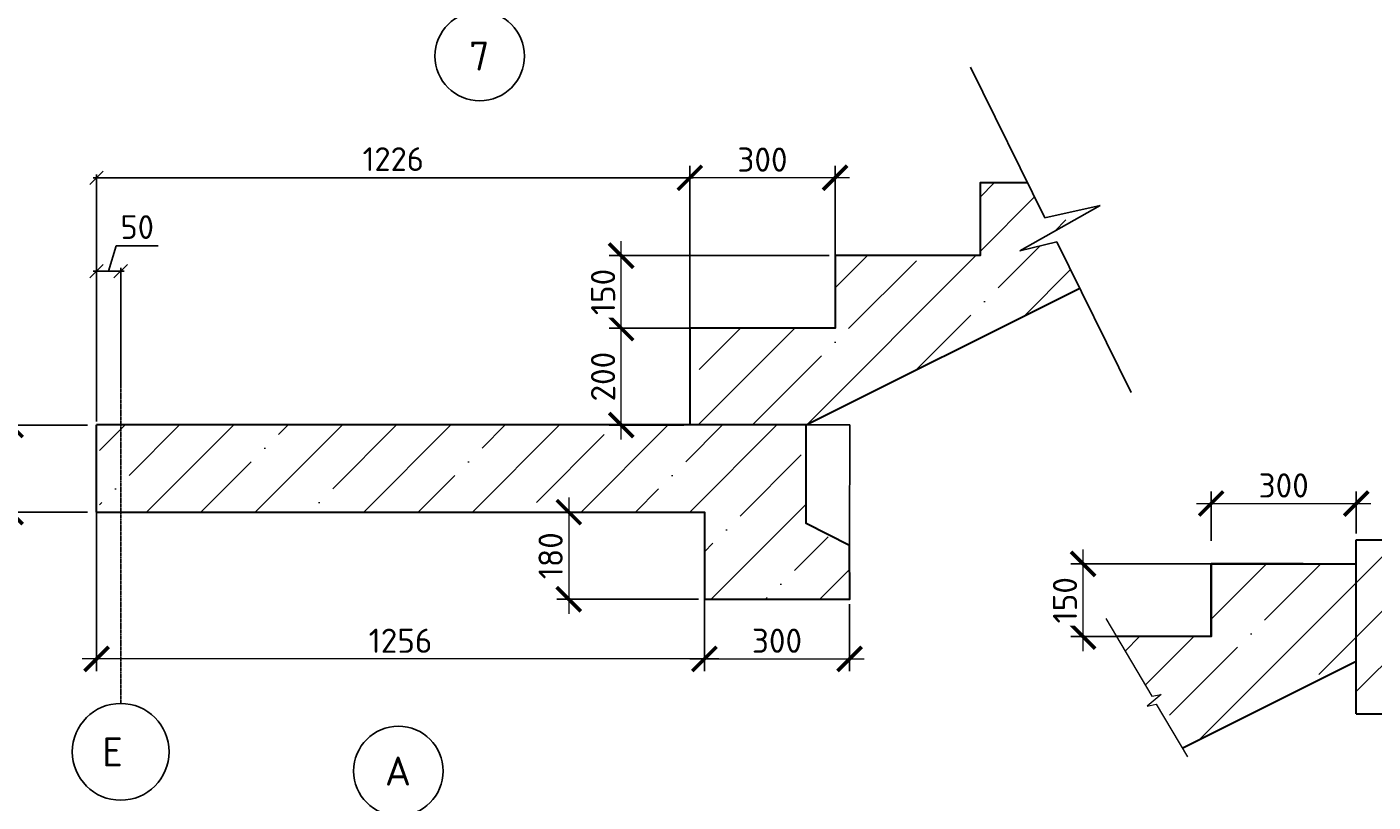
# Model space of a CAD drawing. Header units: millimetres. Extents: x 40580 to 2152466, y -328404 to 177125.
# Tile 24 of 252: x 300571 to 314482, y 154860 to 162868. Entities that reach past the tile are written whole.
import ezdxf
from ezdxf.enums import TextEntityAlignment as Align

# ---------------------------------------------------------------- set-up
doc = ezdxf.new("R2010")
doc.units = ezdxf.units.MM
doc.linetypes.add('______5', pattern=[1100, 800, -100, 100, -100])
doc.linetypes.add('CENTER', pattern=[2, 1.25, -0.25, 0.25, -0.25])
for name, color, linetype, lineweight in [('RAZMER', 7, 'Continuous', 9), ('ОСИ', 7, 'CENTER', 15), ('Основной', 1, 'Continuous', 40), ('Размеры', 9, 'Continuous', 15), ('Столовая Двери и окна', 7, 'Continuous', 15)]:
    doc.layers.add(name, color=color, linetype=linetype, lineweight=lineweight)
doc.layers.add('СПДС_Оси', color=7, linetype='Continuous')
doc.layers.add('ТЕКСТ 02', color=7, linetype='Continuous')
doc.styles.get("Standard").update_dxf_attribs({"font": 'isocpeur.ttf'})
doc.styles.add('ГОСТ', font='isocpeur.ttf')
doc.dimstyles.new('ГОСТ', dxfattribs={"dimscale": 0, "dimtxt": 2.5, "dimasz": 2.5, "dimexe": 1.25, "dimexo": 0.625, "dimtad": 1, "dimdec": 0, "dimtxsty": 'ГОСТ', "dimblk": 'ARCHTICK', "dimcen": 2.5, "dimdle": 1.5, "dimclrd": 256, "dimclre": 256, "dimclrt": 256, "dimadec": 0, "dimazin": 0, "dimtfac": 1, "dimtdec": 0, "dimtmove": 1, "dimatfit": 3, "dimfxl": 2, "dimtfill": 1, "dimlwd": -1, "dimarcsym": 0})
doc.dimstyles.new('Осевые', dxfattribs={"dimscale": 0.7, "dimtxt": 450, "dimasz": 400, "dimexe": 100, "dimexo": 100, "dimgap": 100, "dimtad": 1, "dimdec": 0, "dimzin": 0, "dimdsep": 46, "dimtxsty": 'Standard', "dimblk": 'OBLIQUE', "dimcen": 9, "dimdle": 100, "dimazin": 0, "dimtm": 1e-09, "dimtfac": 1, "dimtdec": 0, "dimtofl": 0, "dimtmove": 0, "dimatfit": 3, "dimfxl": 1, "dimtolj": 1, "dimtzin": 0, "dimarcsym": 0})

# ---------------------------------------------------------------- blocks, each defined once
blk = doc.blocks.new('_ArchTick')
at = {"color": 0, "linetype": 'ByBlock', "const_width": 0.15}
blk.add_lwpolyline([(-0.5, -0.5), (0.5, 0.5)], dxfattribs=at)
blk = doc.blocks.new('*D5389')
at = {"layer": 'Defpoints', "color": 0, "lineweight": 25, "transparency": 16777216}
for p in [(300403, 158755), (301259, 158755), (301259, 157855)]:
    blk.add_point(p, dxfattribs=at)
at = {"layer": 'RAZMER', "transparency": 16777216}
blk.add_line((300403, 157705), (300403, 158905), dxfattribs=at)
at = {"layer": 'RAZMER', "lineweight": -2, "transparency": 16777216}
for p, q in [((301196, 158755), (300278, 158755)), ((301196, 157855), (300278, 157855))]:
    blk.add_line(p, q, dxfattribs=at)
at = {"layer": 'RAZMER', "transparency": 16777216, "xscale": 250, "yscale": 250, "zscale": 250}
for p, rotation in [((300403, 158755), 90), ((300403, 157855), 270)]:
    blk.add_blockref('_ArchTick', p, dxfattribs=dict(at, rotation=rotation))
at = {"layer": 'RAZMER', "transparency": 16777216, "insert": (300215, 158305), "char_height": 250, "attachment_point": 5, "rotation": 90, "style": 'ГОСТ', "bg_fill": 3, "box_fill_scale": 1.1, "bg_fill_color": 256, "bg_fill_true_color": 13158600, "bg_fill_transparency": 0}
blk.add_mtext('180', dxfattribs=at)
blk = doc.blocks.new('*D5390')
at = {"layer": 'Defpoints', "color": 0, "lineweight": 25, "transparency": 16777216}
for p in [(306831, 157855), (306171, 156955), (307572, 156955)]:
    blk.add_point(p, dxfattribs=at)
at = {"layer": 'RAZMER', "transparency": 16777216}
blk.add_line((306171, 158005), (306171, 156805), dxfattribs=at)
at = {"layer": 'RAZMER', "lineweight": -2, "transparency": 16777216}
for p, q in [((306769, 157855), (306046, 157855)), ((307510, 156955), (306046, 156955))]:
    blk.add_line(p, q, dxfattribs=at)
at = {"layer": 'RAZMER', "transparency": 16777216, "xscale": 250, "yscale": 250, "zscale": 250}
for p, rotation in [((306171, 157855), 90), ((306171, 156955), 270)]:
    blk.add_blockref('_ArchTick', p, dxfattribs=dict(at, rotation=rotation))
at = {"layer": 'RAZMER', "transparency": 16777216, "insert": (305983, 157405), "char_height": 250, "attachment_point": 5, "rotation": 90, "style": 'ГОСТ', "bg_fill": 3, "box_fill_scale": 1.1, "bg_fill_color": 256, "bg_fill_true_color": 13158600, "bg_fill_transparency": 0}
blk.add_mtext('180', dxfattribs=at)
blk = doc.blocks.new('*D5391')
at = {"layer": 'Defpoints', "color": 0, "lineweight": 25, "transparency": 16777216}
for p in [(307572, 157062), (309072, 156965), (309072, 156339)]:
    blk.add_point(p, dxfattribs=at)
at = {"layer": 'RAZMER', "lineweight": -2, "transparency": 16777216}
for p, q in [((307572, 156999), (307572, 156214)), ((309072, 156903), (309072, 156214))]:
    blk.add_line(p, q, dxfattribs=at)
at = {"layer": 'RAZMER', "transparency": 16777216}
blk.add_line((307422, 156339), (309222, 156339), dxfattribs=at)
at = {"layer": 'RAZMER', "transparency": 16777216, "xscale": 250, "yscale": 250, "zscale": 250, "rotation": 180}
blk.add_blockref('_ArchTick', (307572, 156339), dxfattribs=at)
at = {"layer": 'RAZMER', "transparency": 16777216, "xscale": 250, "yscale": 250, "zscale": 250}
blk.add_blockref('_ArchTick', (309072, 156339), dxfattribs=at)
at = {"layer": 'RAZMER', "transparency": 16777216, "insert": (308322, 156527), "char_height": 250, "attachment_point": 5, "style": 'ГОСТ', "bg_fill": 3, "box_fill_scale": 1.1, "bg_fill_color": 256, "bg_fill_true_color": 13158600, "bg_fill_transparency": 0}
blk.add_mtext('300', dxfattribs=at)
blk = doc.blocks.new('*D5392')
at = {"layer": 'Defpoints', "color": 0, "lineweight": 25, "transparency": 16777216}
for p in [(301291, 158088), (307572, 156539), (301291, 156339)]:
    blk.add_point(p, dxfattribs=at)
at = {"layer": 'RAZMER', "lineweight": -2, "transparency": 16777216}
for p, q in [((301291, 158025), (301291, 156214)), ((307572, 156477), (307572, 156214))]:
    blk.add_line(p, q, dxfattribs=at)
at = {"layer": 'RAZMER', "transparency": 16777216}
blk.add_line((307722, 156339), (301141, 156339), dxfattribs=at)
at = {"layer": 'RAZMER', "transparency": 16777216, "xscale": 250, "yscale": 250, "zscale": 250, "rotation": 180}
blk.add_blockref('_ArchTick', (301291, 156339), dxfattribs=at)
at = {"layer": 'RAZMER', "transparency": 16777216, "xscale": 250, "yscale": 250, "zscale": 250}
blk.add_blockref('_ArchTick', (307572, 156339), dxfattribs=at)
at = {"layer": 'RAZMER', "transparency": 16777216, "insert": (304432, 156527), "char_height": 250, "attachment_point": 5, "style": 'ГОСТ', "bg_fill": 3, "box_fill_scale": 1.1, "bg_fill_color": 256, "bg_fill_true_color": 13158600, "bg_fill_transparency": 0}
blk.add_mtext('1256', dxfattribs=at)
blk = doc.blocks.new('*D5393')
at = {"layer": 'Defpoints', "color": 0, "lineweight": 25, "transparency": 16777216}
for p in [(306712, 159755), (307580, 159755), (307422, 158755)]:
    blk.add_point(p, dxfattribs=at)
at = {"layer": 'RAZMER', "transparency": 16777216}
blk.add_line((306712, 158605), (306712, 159905), dxfattribs=at)
at = {"layer": 'RAZMER', "lineweight": -2, "transparency": 16777216}
for p, q in [((307517, 159755), (306587, 159755)), ((307360, 158755), (306587, 158755))]:
    blk.add_line(p, q, dxfattribs=at)
at = {"layer": 'RAZMER', "transparency": 16777216, "xscale": 250, "yscale": 250, "zscale": 250}
for p, rotation in [((306712, 159755), 90), ((306712, 158755), 270)]:
    blk.add_blockref('_ArchTick', p, dxfattribs=dict(at, rotation=rotation))
at = {"layer": 'RAZMER', "transparency": 16777216, "insert": (306525, 159255), "char_height": 250, "attachment_point": 5, "rotation": 90, "style": 'ГОСТ', "bg_fill": 3, "box_fill_scale": 1.1, "bg_fill_color": 256, "bg_fill_true_color": 13158600, "bg_fill_transparency": 0}
blk.add_mtext('200', dxfattribs=at)
blk = doc.blocks.new('*D5394')
at = {"layer": 'Defpoints', "color": 0, "lineweight": 25, "transparency": 16777216}
for p in [(306712, 160505), (308922, 160505), (307580, 159755)]:
    blk.add_point(p, dxfattribs=at)
at = {"layer": 'RAZMER', "transparency": 16777216}
blk.add_line((306712, 159605), (306712, 160655), dxfattribs=at)
at = {"layer": 'RAZMER', "lineweight": -2, "transparency": 16777216}
for p, q in [((308860, 160505), (306587, 160505)), ((307517, 159755), (306587, 159755))]:
    blk.add_line(p, q, dxfattribs=at)
at = {"layer": 'RAZMER', "transparency": 16777216, "xscale": 250, "yscale": 250, "zscale": 250}
for p, rotation in [((306712, 160505), 90), ((306712, 159755), 270)]:
    blk.add_blockref('_ArchTick', p, dxfattribs=dict(at, rotation=rotation))
at = {"layer": 'RAZMER', "transparency": 16777216, "insert": (306525, 160130), "char_height": 250, "attachment_point": 5, "rotation": 90, "style": 'ГОСТ', "bg_fill": 3, "box_fill_scale": 1.1, "bg_fill_color": 256, "bg_fill_true_color": 13158600, "bg_fill_transparency": 0}
blk.add_mtext('150', dxfattribs=at)
blk = doc.blocks.new('*D5395')
at = {"layer": 'Defpoints', "color": 0, "lineweight": 25, "transparency": 16777216}
for p in [(307422, 161309), (307422, 159755), (308922, 159755)]:
    blk.add_point(p, dxfattribs=at)
at = {"layer": 'RAZMER', "lineweight": -2, "transparency": 16777216}
for p, q in [((307422, 159818), (307422, 161434)), ((308922, 159818), (308922, 161434))]:
    blk.add_line(p, q, dxfattribs=at)
at = {"layer": 'RAZMER', "transparency": 16777216}
blk.add_line((309072, 161309), (307272, 161309), dxfattribs=at)
at = {"layer": 'RAZMER', "transparency": 16777216, "xscale": 250, "yscale": 250, "zscale": 250, "rotation": 180}
blk.add_blockref('_ArchTick', (307422, 161309), dxfattribs=at)
at = {"layer": 'RAZMER', "transparency": 16777216, "xscale": 250, "yscale": 250, "zscale": 250}
blk.add_blockref('_ArchTick', (308922, 161309), dxfattribs=at)
at = {"layer": 'RAZMER', "transparency": 16777216, "insert": (308172, 161497), "char_height": 250, "attachment_point": 5, "style": 'ГОСТ', "bg_fill": 3, "box_fill_scale": 1.1, "bg_fill_color": 256, "bg_fill_true_color": 13158600, "bg_fill_transparency": 0}
blk.add_mtext('300', dxfattribs=at)
blk = doc.blocks.new('NSY101')
at = {"color": 0, "linetype": 'ByBlock', "lineweight": -2}
blk.add_circle((0, 0), 50, dxfattribs=at)
blk = doc.blocks.new('_OBLIQUE')
at = {"color": 0, "linetype": 'ByBlock'}
blk.add_line((-0.5, -0.5), (0.5, 0.5), dxfattribs=at)
blk = doc.blocks.new('*D5396')
at = {"layer": 'Defpoints', "color": 0, "linetype": 'ByBlock', "lineweight": 25, "ltscale": 13, "transparency": 16777216}
for p in [(301291, 161309), (301291, 158755), (307422, 158755)]:
    blk.add_point(p, dxfattribs=at)
at = {"layer": 'ОСИ', "color": 0, "linetype": 'ByBlock', "lineweight": -2, "ltscale": 13, "transparency": 16777216}
for p, q in [((307457, 161309), (301256, 161309)), ((301291, 158790), (301291, 161344)), ((307422, 158790), (307422, 161344))]:
    blk.add_line(p, q, dxfattribs=at)
at = {"layer": 'ОСИ', "color": 0, "linetype": 'ByBlock', "lineweight": -2, "ltscale": 13, "transparency": 16777216, "xscale": 140, "yscale": 140, "zscale": 140, "rotation": 180}
blk.add_blockref('_OBLIQUE', (301291, 161309), dxfattribs=at)
at = {"layer": 'ОСИ', "color": 0, "linetype": 'ByBlock', "lineweight": -2, "ltscale": 13, "transparency": 16777216, "xscale": 140, "yscale": 140, "zscale": 140}
blk.add_blockref('_OBLIQUE', (307422, 161309), dxfattribs=at)
at = {"layer": 'ОСИ', "color": 0, "linetype": 'ByBlock', "ltscale": 13, "transparency": 16777216, "insert": (304357, 161502), "char_height": 245, "attachment_point": 5}
blk.add_mtext('\\A1;1226', dxfattribs=at)
blk = doc.blocks.new('*D5397')
at = {"layer": 'Defpoints', "color": 0, "linetype": 'ByBlock', "lineweight": 25, "ltscale": 13, "transparency": 16777216}
for p in [(301291, 160345), (301541, 159164), (301291, 159099)]:
    blk.add_point(p, dxfattribs=at)
at = {"layer": 'ОСИ', "color": 0, "linetype": 'ByBlock', "lineweight": -2, "ltscale": 13, "transparency": 16777216}
for p, q in [((301416, 160345), (301494, 160607)), ((301494, 160607), (301928, 160607)), ((301576, 160345), (301256, 160345)), ((301291, 159134), (301291, 160380)), ((301541, 159199), (301541, 160380))]:
    blk.add_line(p, q, dxfattribs=at)
at = {"layer": 'ОСИ', "color": 0, "linetype": 'ByBlock', "lineweight": -2, "ltscale": 13, "transparency": 16777216, "xscale": 140, "yscale": 140, "zscale": 140, "rotation": 180}
blk.add_blockref('_OBLIQUE', (301291, 160345), dxfattribs=at)
at = {"layer": 'ОСИ', "color": 0, "linetype": 'ByBlock', "lineweight": -2, "ltscale": 13, "transparency": 16777216, "xscale": 140, "yscale": 140, "zscale": 140}
blk.add_blockref('_OBLIQUE', (301541, 160345), dxfattribs=at)
at = {"layer": 'ОСИ', "color": 0, "linetype": 'ByBlock', "ltscale": 13, "transparency": 16777216, "insert": (301711, 160800), "char_height": 245, "attachment_point": 5}
blk.add_mtext('\\A1;50', dxfattribs=at)
blk = doc.blocks.new('*D5399')
at = {"layer": 'Defpoints', "color": 0, "lineweight": 25, "transparency": 16777216}
for p in [(314308, 157944), (312808, 157495), (314308, 157570)]:
    blk.add_point(p, dxfattribs=at)
at = {"layer": 'RAZMER', "lineweight": -2, "transparency": 16777216}
for p, q in [((312808, 157558), (312808, 158069)), ((314308, 157633), (314308, 158069))]:
    blk.add_line(p, q, dxfattribs=at)
at = {"layer": 'RAZMER', "transparency": 16777216}
blk.add_line((312658, 157944), (314458, 157944), dxfattribs=at)
at = {"layer": 'RAZMER', "transparency": 16777216, "xscale": 250, "yscale": 250, "zscale": 250, "rotation": 180}
blk.add_blockref('_ArchTick', (312808, 157944), dxfattribs=at)
at = {"layer": 'RAZMER', "transparency": 16777216, "xscale": 250, "yscale": 250, "zscale": 250}
blk.add_blockref('_ArchTick', (314308, 157944), dxfattribs=at)
at = {"layer": 'RAZMER', "transparency": 16777216, "insert": (313558, 158131), "char_height": 250, "attachment_point": 5, "style": 'ГОСТ', "bg_fill": 3, "box_fill_scale": 1.1, "bg_fill_color": 256, "bg_fill_true_color": 13158600, "bg_fill_transparency": 0}
blk.add_mtext('300', dxfattribs=at)
blk = doc.blocks.new('*D5400')
at = {"layer": 'Defpoints', "color": 0, "lineweight": 25, "transparency": 16777216}
for p in [(311485, 157320), (312921, 157320), (312723, 156570)]:
    blk.add_point(p, dxfattribs=at)
at = {"layer": 'RAZMER', "transparency": 16777216}
blk.add_line((311485, 156420), (311485, 157470), dxfattribs=at)
at = {"layer": 'RAZMER', "lineweight": -2, "transparency": 16777216}
for p, q in [((312859, 157320), (311360, 157320)), ((312661, 156570), (311360, 156570))]:
    blk.add_line(p, q, dxfattribs=at)
at = {"layer": 'RAZMER', "transparency": 16777216, "xscale": 250, "yscale": 250, "zscale": 250}
for p, rotation in [((311485, 157320), 90), ((311485, 156570), 270)]:
    blk.add_blockref('_ArchTick', p, dxfattribs=dict(at, rotation=rotation))
at = {"layer": 'RAZMER', "transparency": 16777216, "insert": (311298, 156945), "char_height": 250, "attachment_point": 5, "rotation": 90, "style": 'ГОСТ', "bg_fill": 3, "box_fill_scale": 1.1, "bg_fill_color": 256, "bg_fill_true_color": 13158600, "bg_fill_transparency": 0}
blk.add_mtext('150', dxfattribs=at)

msp = doc.modelspace()

# ---------------------------------------------------------------- hatches: boundary and pattern name
at = {"layer": 'Размеры', "true_color": 0x000000, "transparency": 33554648}
h = msp.add_hatch(dxfattribs=at)
h.set_pattern_fill('ANSI35', color=18, scale=125)
h.set_pattern_definition([(45, (-4685.5, 653664.4), (-561.266, 561.266), []), (45, (-4124.2, 653664.4), (-561.266, 561.266), [992.1875, -198.4375, 0, -198.4375])])
h.paths.add_polyline_path([(308922.465, 160505.414), (308922.465, 159755.414), (307422.465, 159755.414), (307422.465, 158755.414), (308622.465, 158755.414), (311450.209, 160169.287), (311213.214, 160648.951), (310831.822, 160553.691), (311660.43, 161022.753), (311091.202, 160895.896), (310913.568, 161255.414), (310422.465, 161255.414), (310422.465, 160505.414)])
h = msp.add_hatch(dxfattribs=at)
h.set_pattern_fill('ANSI35', color=18, scale=125)
h.set_pattern_definition([(45, (354104.3, 4171566.9), (-561.266, 561.266), []), (45, (354665.56, 4171566.9), (-561.266, 561.266), [992.1875, -198.4375, 0, -198.4375])])
h.paths.add_polyline_path([(308572.465, 158755.414), (301572.466, 158755.414), (301572.466, 158107.248), (307072.465, 158107.248), (308572.465, 158107.248), (308672.465, 158157.248), (308672.465, 158395.029), (308572.465, 158395.029)])
h.paths.add_polyline_path([(301572.466, 158755.414), (301322.466, 158755.414), (301322.466, 158107.248), (301572.466, 158107.248)])
h.paths.add_polyline_path([(301572.466, 158107.248), (301322.466, 158107.248), (301322.466, 157755.414), (301572.466, 157755.414)])
h.paths.add_polyline_path([(307572.465, 157855.414), (307572.465, 156955.414), (309072.465, 156955.414), (309072.465, 157107.248), (307072.465, 158107.248), (301572.466, 158107.248), (301572.466, 157855.414)])
h.paths.add_polyline_path([(309072.465, 157489.162), (308627.465, 157711.662), (308627.465, 158107.248), (307072.465, 158107.248), (309072.465, 157107.248)])
h = msp.add_hatch(dxfattribs=at)
h.set_pattern_fill('ANSI35', color=18, scale=125)
h.set_pattern_definition([(45, (1296.7, 28209.5), (-561.266, 561.266), []), (45, (1858, 28209.5), (-561.266, 561.266), [992.1875, -198.4375, 0, -198.4375])])
h.paths.add_polyline_path([(314308.637, 157570.31), (314308.637, 155770.387), (315808.698, 155770.387), (315808.698, 156570.387), (317423.47, 156570.387), (317423.47, 157100.315), (317329.72, 157129.762), (317517.22, 157161.012), (317423.47, 157193.792), (317423.47, 157570.387)])
h.paths.add_polyline_path([(314308.637, 157320.122), (312808.637, 157320.122), (312808.637, 156570.31), (312808.274, 156570.122), (312808.274, 156570.31), (311830.823, 156570.31), (312194.504, 155953.155), (312291.915, 155972.51), (312146.242, 155850.394), (312241.961, 155872.621), (312510.647, 155416.669), (314308.637, 156315.671)])

# ---------------------------------------------------------------- linework, layer by layer
at = {"layer": 'Основной', "color": 18, "lineweight": 30, "ltscale": 5, "true_color": 0x000000}
msp.add_line((313758.648, 157320.387), (312808.637, 157320.387), dxfattribs=at)
at = {"layer": 'Размеры', "color": 18, "true_color": 0x000000}
msp.add_line((308572.465, 158755.414), (301290.627, 158755.414), dxfattribs=at)
at = {"layer": 'Размеры', "color": 18, "lineweight": 30, "true_color": 0x000000}
for p, q in [((308622.465, 158755.414), (301290.627, 158755.414)), ((314308.637, 157570.31), (317423.47, 157570.387)), ((314308.637, 155770.387), (314308.637, 157570.387)), ((312510.608, 155416.65), (314308.637, 156315.671)), ((314308.637, 155770.387), (315808.698, 155770.387))]:
    msp.add_line(p, q, dxfattribs=at)
for points in [[(310913.568, 161255.414), (310422.465, 161255.414), (310422.465, 160505.414), (308922.465, 160505.414), (308922.465, 159755.414), (307422.465, 159755.414), (307422.465, 159005.414), (307422.465, 158755.414)], [(308622.465, 158755.414), (311450.204, 160169.284)], [(309072.465, 157511.662), (308622.465, 157736.552), (308622.465, 158755.414)], [(301290.627, 157855.414), (307572.465, 157855.414), (307572.465, 156955.414), (309076.429, 156955.414), (309072.465, 157511.662)], [(312808.274, 156570.122), (312808.274, 157320.122), (314308.274, 157320.122), (314308.274, 157570.122)], [(312808.637, 157320.387), (312808.637, 156570.31), (311830.823, 156570.31)]]:
    msp.add_lwpolyline(points, dxfattribs=at)
at = {"layer": 'Размеры', "color": 18, "true_color": 0x000000}
msp.add_lwpolyline([(311721.079, 156756.542), (312194.504, 155953.155), (312291.915, 155972.51), (312146.242, 155850.394), (312241.961, 155872.621), (312563.138, 155327.594)], dxfattribs=at)
at = {"layer": 'Столовая Двери и окна', "color": 18, "lineweight": 25, "true_color": 0x000000}
for p, q in [((310322.04, 162452.631), (311091.202, 160895.896)), ((311660.43, 161022.753), (310831.822, 160553.691)), ((311091.202, 160895.896), (311660.43, 161022.753)), ((310831.822, 160553.691), (311213.214, 160648.951)), ((311213.214, 160648.951), (311982.375, 159092.215)), ((308622.465, 158755.414), (309076.429, 158755.414)), ((309076.429, 158755.414), (309072.465, 157511.662))]:
    msp.add_line(p, q, dxfattribs=at)
at = {"layer": 'ТЕКСТ 02', "color": 18, "lineweight": 25, "true_color": 0x000000}
for centre in [(305250.099, 162567.117), (304409.769, 155180.808)]:
    msp.add_circle(centre, 462.354, dxfattribs=at)

# ---------------------------------------------------------------- block references
at = {"layer": 'ОСИ', "color": 18, "linetype": 'Continuous', "lineweight": 25, "true_color": 0x000000, "transparency": 33554687, "xscale": 9.999999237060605, "yscale": 9.999999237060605, "zscale": 9.999999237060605}
msp.add_blockref('NSY101', (301540.625, 155379.089), dxfattribs=at)

# ---------------------------------------------------------------- texts
at = {"layer": 'СПДС_Оси', "color": 18, "linetype": 'Continuous', "lineweight": 25, "ltscale": 150, "true_color": 0x000000}
msp.add_text('Е', height=300, dxfattribs=at).set_placement((301345.452, 155229.089))
at = {"layer": 'ТЕКСТ 02', "color": 18, "lineweight": 25, "true_color": 0x000000, "style": 'ГОСТ'}
for s, p in [('7', (305246.146, 162567.117)), ('А', (304405.816, 155180.808))]:
    msp.add_text(s, height=300, dxfattribs=at).set_placement(p, align=Align.MIDDLE_CENTER)

# ---------------------------------------------------------------- dimensions: what is measured, and where the dimension line sits
at = {"layer": 'ОСИ', "color": 18, "linetype": 'ByBlock', "ltscale": 13, "true_color": 0x000000}
dim = msp.add_linear_dim(base=(301290.627, 160344.618), p1=(301540.625, 159163.761), p2=(301290.627, 159099.151), dimstyle='Осевые', override={"dimtxt": 350, "dimasz": 200, "dimexe": 50, "dimexo": 50, "dimlfac": 0.2, "dimdle": 50, "dimtmove": 1}, dxfattribs=at)
dim.commit()
dim.dimension.update_dxf_attribs({"geometry": '*D5397', "text_midpoint": (301564.376, 160799.618)})

# ---------------------------------------------------------------- next in the draw order: dimensions: what is measured, and where the dimension line sits
at = {"layer": 'RAZMER', "color": 18, "true_color": 0x000000}
for base, p1, p2, angle, picture, middle in [((306712.346, 159755.414), (307422.465, 158755.414), (307579.732, 159755.414), 90, '*D5393', (306524.846, 159255.414)), ((300402.912, 158755.414), (301258.788, 157855.414), (301258.788, 158755.414), 90, '*D5389', (300215.412, 158305.414)), ((314308.274, 157943.667), (312808.274, 157495.122), (314308.274, 157570.122), 180, '*D5399', (313558.274, 158131.167)), ((306170.855, 156955.414), (306831.394, 157855.414), (307572.465, 156955.414), 90, '*D5390', (305983.355, 157405.414))]:
    dim = msp.add_linear_dim(base=base, p1=p1, p2=p2, angle=angle, dimstyle='ГОСТ', override={"dimscale": 0, "dimlfac": 0.2, "dimtix": 0, "dimtofl": 1, "dimtmove": 1, "dimatfit": 3}, dxfattribs=at)
    dim.commit()
    dim.dimension.update_dxf_attribs({"geometry": picture, "text_midpoint": middle})

# ---------------------------------------------------------------- next in the draw order: dimensions: what is measured, and where the dimension line sits
for base, p1, p2, picture, middle in [((306712.346, 160505.414), (307579.732, 159755.414), (308922.465, 160505.414), '*D5394', (306524.846, 160130.414)), ((311485.227, 157320.122), (312723.045, 156570.124), (312921.167, 157320.122), '*D5400', (311297.727, 156945.123))]:
    dim = msp.add_linear_dim(base=base, p1=p1, p2=p2, angle=90, dimstyle='ГОСТ', override={"dimscale": 0, "dimlfac": 0.2, "dimtix": 0, "dimtofl": 1, "dimtmove": 1, "dimatfit": 3}, dxfattribs=at)
    dim.commit()
    dim.dimension.update_dxf_attribs({"geometry": picture, "text_midpoint": middle})
dim = msp.add_linear_dim(base=(309072.429, 156339.476), p1=(307572.465, 157061.689), p2=(309072.429, 156965.365), dimstyle='ГОСТ', override={"dimscale": 0, "dimlfac": 0.2, "dimtix": 0, "dimtofl": 1, "dimtmove": 1, "dimatfit": 3}, dxfattribs=at)
dim.commit()
dim.dimension.update_dxf_attribs({"geometry": '*D5391', "text_midpoint": (308322.447, 156526.976)})

# ---------------------------------------------------------------- next in the draw order: dimensions: what is measured, and where the dimension line sits
for base, p1, p2, picture, middle in [((307422.465, 161309.272), (308922.465, 159755.414), (307422.465, 159755.414), '*D5395', (308172.465, 161496.772)), ((301290.627, 156339.476), (307572.465, 156539.324), (301290.627, 158087.85), '*D5392', (304431.546, 156526.976))]:
    dim = msp.add_linear_dim(base=base, p1=p1, p2=p2, dimstyle='ГОСТ', override={"dimscale": 0, "dimlfac": 0.2, "dimtix": 0, "dimtofl": 1, "dimtmove": 1, "dimatfit": 3}, dxfattribs=at)
    dim.commit()
    dim.dimension.update_dxf_attribs({"geometry": picture, "text_midpoint": middle})

# ---------------------------------------------------------------- next in the draw order: linework, layer by layer
at = {"layer": 'ОСИ', "color": 18, "linetype": '______5', "lineweight": 25, "ltscale": 0.02, "true_color": 0x000000, "transparency": 33554687}
msp.add_line((301540.625, 155879.089), (301540.625, 159882.432), dxfattribs=at)
at = {"layer": 'Размеры', "color": 18, "lineweight": 30, "true_color": 0x000000}
msp.add_line((301290.627, 157855.414), (301290.627, 158755.414), dxfattribs=at)

# ---------------------------------------------------------------- next in the draw order: dimensions: what is measured, and where the dimension line sits
at = {"layer": 'ОСИ', "color": 18, "linetype": 'ByBlock', "ltscale": 13, "true_color": 0x000000}
dim = msp.add_linear_dim(base=(301290.627, 161309.272), p1=(307422.465, 158755.414), p2=(301290.627, 158755.414), dimstyle='Осевые', override={"dimtxt": 350, "dimasz": 200, "dimexe": 50, "dimexo": 50, "dimlfac": 0.2, "dimdle": 50, "dimtmove": 1}, dxfattribs=at)
dim.commit()
dim.dimension.update_dxf_attribs({"geometry": '*D5396', "text_midpoint": (304356.546, 161501.772)})

doc.saveas('drawing.dxf')
